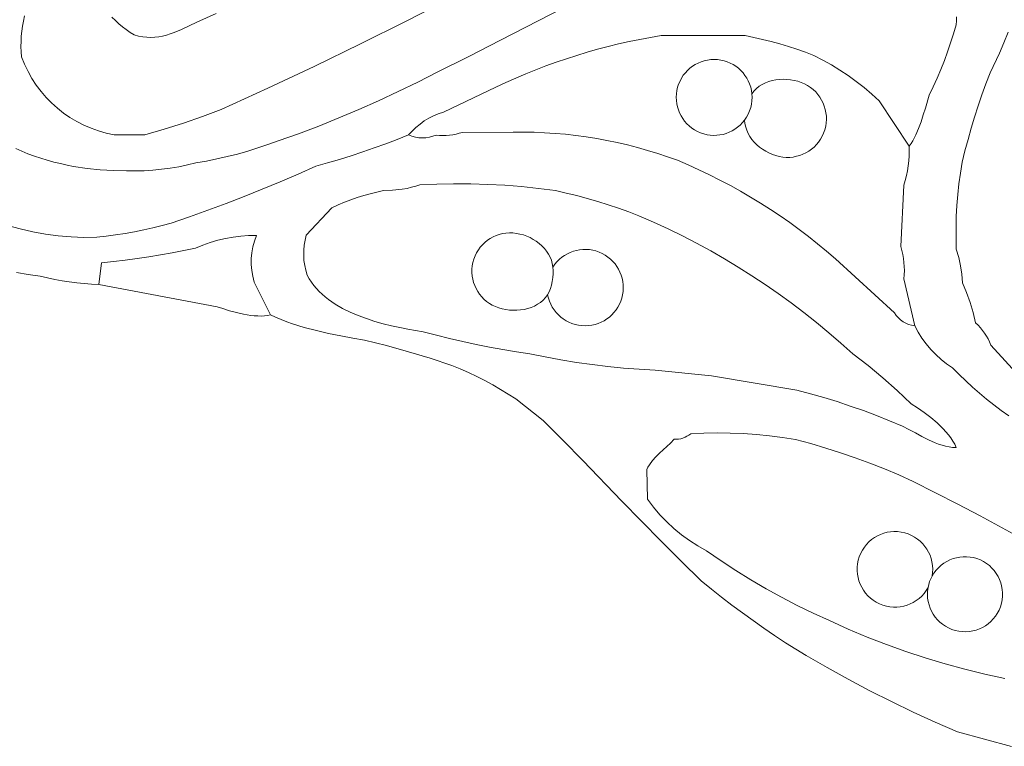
# Model space of a CAD drawing. Header units: inches. Extents: x 37.2 to 70.6, y 17.4 to 61.6.
# Tile 2 of 15: x 43 to 54.6, y 18.3 to 26.9. Entities that reach past the tile are written whole.
import ezdxf

# ---------------------------------------------------------------- set-up
doc = ezdxf.new("R2010")
doc.units = ezdxf.units.IN
doc.header["$MEASUREMENT"] = 0
doc.layers.add('10_CLOSED_AREAS', color=7, linetype='CONTINUOUS', lineweight=18)
doc.layers.add('20_EXACT_CIRCLES', color=7, linetype='CONTINUOUS', lineweight=18)

msp = doc.modelspace()

# ---------------------------------------------------------------- linework, layer by layer
at = {"layer": '10_CLOSED_AREAS'}
for points in [[(43.054, 26.906), (43.04, 26.847), (43.028, 26.788), (43.02, 26.728), (43.014, 26.668), (43.011, 26.608), (43.01, 26.547), (43.013, 26.487), (43.018, 26.427), (43.053, 26.339), (43.094, 26.254), (43.139, 26.173), (43.19, 26.095), (43.246, 26.021), (43.305, 25.951), (43.37, 25.885), (43.438, 25.824), (43.51, 25.767), (43.586, 25.714), (43.665, 25.667), (43.747, 25.625), (43.833, 25.588), (43.92, 25.557), (44.011, 25.531), (44.103, 25.511), (44.464, 25.512), (44.691, 25.577), (44.917, 25.648), (45.141, 25.725), (45.362, 25.808), (45.91, 26.058), (46.454, 26.315), (46.996, 26.578), (47.534, 26.847), (48.07, 27.122)], [(48.07, 27.122), (47.534, 26.847), (46.996, 26.578), (46.454, 26.315), (45.91, 26.058), (45.362, 25.808), (45.141, 25.725), (44.917, 25.648), (44.691, 25.577), (44.464, 25.512), (44.103, 25.511), (44.011, 25.531), (43.92, 25.557), (43.833, 25.588), (43.747, 25.625), (43.665, 25.667), (43.586, 25.714), (43.51, 25.767), (43.438, 25.824), (43.37, 25.885), (43.305, 25.951), (43.246, 26.021), (43.19, 26.095), (43.139, 26.173), (43.094, 26.254), (43.053, 26.339), (43.018, 26.427), (43.013, 26.487), (43.01, 26.547), (43.011, 26.608), (43.014, 26.668), (43.02, 26.728), (43.028, 26.788), (43.04, 26.847), (43.054, 26.906)], [(42.949, 25.351), (43.02, 25.319), (43.093, 25.289), (43.168, 25.262), (43.243, 25.236), (43.319, 25.213), (43.396, 25.192), (43.473, 25.173), (43.551, 25.156), (43.629, 25.141), (43.786, 25.117), (43.942, 25.101), (44.097, 25.091), (44.249, 25.088), (44.352, 25.087), (44.455, 25.09), (44.558, 25.097), (44.66, 25.107), (44.762, 25.12), (44.863, 25.137), (44.964, 25.158), (45.064, 25.182), (45.187, 25.203), (45.31, 25.228), (45.431, 25.256), (45.552, 25.286), (45.673, 25.32), (45.792, 25.357), (45.91, 25.396), (46.028, 25.439), (46.268, 25.524), (46.506, 25.614), (46.742, 25.709), (46.977, 25.808), (47.209, 25.911), (47.44, 26.019), (47.669, 26.13), (47.895, 26.247), (48.268, 26.432), (48.639, 26.621), (49.378, 27.002)], [(49.378, 27.002), (48.639, 26.621), (48.268, 26.432), (47.895, 26.247), (47.669, 26.13), (47.44, 26.019), (47.209, 25.911), (46.977, 25.808), (46.742, 25.709), (46.506, 25.614), (46.268, 25.524), (46.028, 25.439), (45.91, 25.396), (45.792, 25.357), (45.673, 25.32), (45.552, 25.286), (45.431, 25.256), (45.31, 25.228), (45.187, 25.203), (45.064, 25.182), (44.964, 25.158), (44.863, 25.137), (44.762, 25.12), (44.66, 25.107), (44.558, 25.097), (44.455, 25.09), (44.352, 25.087), (44.249, 25.088), (44.097, 25.091), (43.942, 25.101), (43.786, 25.117), (43.629, 25.141), (43.551, 25.156), (43.473, 25.173), (43.396, 25.192), (43.319, 25.213), (43.243, 25.236), (43.168, 25.262), (43.093, 25.289), (43.02, 25.319), (42.949, 25.351)], [(45.302, 26.935), (45.077, 26.832), (44.986, 26.789), (44.897, 26.748), (44.808, 26.712), (44.763, 26.696), (44.719, 26.682), (44.674, 26.671), (44.628, 26.663), (44.582, 26.657), (44.536, 26.655), (44.488, 26.656), (44.44, 26.661), (44.39, 26.671), (44.34, 26.684), (44.293, 26.714), (44.247, 26.746), (44.203, 26.779), (44.16, 26.815), (44.119, 26.852), (44.079, 26.891)], [(44.079, 26.891), (44.119, 26.852), (44.16, 26.815), (44.203, 26.779), (44.247, 26.746), (44.293, 26.714), (44.34, 26.684), (44.39, 26.671), (44.44, 26.661), (44.488, 26.656), (44.536, 26.655), (44.582, 26.657), (44.628, 26.663), (44.674, 26.671), (44.719, 26.682), (44.763, 26.696), (44.808, 26.712), (44.897, 26.748), (44.986, 26.789), (45.077, 26.832), (45.302, 26.935)], [(42.854, 24.447), (43, 24.406), (43.148, 24.373), (43.297, 24.346), (43.447, 24.326), (43.598, 24.314), (43.749, 24.308), (43.901, 24.309), (44.012, 24.321), (44.122, 24.336), (44.232, 24.353), (44.342, 24.372), (44.451, 24.395), (44.559, 24.419), (44.667, 24.446), (44.774, 24.476), (44.99, 24.55), (45.205, 24.627), (45.419, 24.706), (45.631, 24.788), (45.843, 24.873), (46.054, 24.961), (46.263, 25.051), (46.472, 25.144), (46.61, 25.182), (46.748, 25.223), (46.885, 25.266), (47.022, 25.311), (47.157, 25.358), (47.293, 25.406), (47.427, 25.457), (47.561, 25.51), (47.603, 25.556), (47.647, 25.599), (47.695, 25.638), (47.745, 25.674), (47.798, 25.706), (47.853, 25.734), (47.91, 25.758), (47.969, 25.778), (48.586, 26.07), (48.702, 26.124), (48.818, 26.176), (48.936, 26.227), (49.054, 26.274), (49.173, 26.32), (49.293, 26.364), (49.413, 26.405), (49.535, 26.444), (49.657, 26.481), (49.779, 26.516), (49.903, 26.548), (50.026, 26.578), (50.151, 26.606), (50.276, 26.632), (50.401, 26.655), (50.527, 26.676), (51.511, 26.676), (51.614, 26.655), (51.716, 26.632), (51.818, 26.606), (51.919, 26.578), (52.02, 26.547), (52.12, 26.515), (52.219, 26.48), (52.317, 26.443), (52.422, 26.389), (52.524, 26.332), (52.624, 26.271), (52.721, 26.206), (52.816, 26.137), (52.908, 26.065), (52.998, 25.99), (53.085, 25.911), (53.438, 25.38), (53.459, 25.409), (53.479, 25.441), (53.515, 25.51), (53.548, 25.585), (53.577, 25.665), (53.603, 25.746), (53.628, 25.826), (53.672, 25.977), (53.72, 26.076), (53.766, 26.177), (53.809, 26.279), (53.85, 26.382), (53.888, 26.486), (53.924, 26.591), (53.958, 26.696), (53.989, 26.803), (53.992, 26.85), (53.992, 26.898)], [(53.992, 26.898), (53.992, 26.85), (53.989, 26.803), (53.958, 26.696), (53.924, 26.591), (53.888, 26.486), (53.85, 26.382), (53.809, 26.279), (53.766, 26.177), (53.72, 26.076), (53.672, 25.977), (53.628, 25.826), (53.603, 25.746), (53.577, 25.665), (53.548, 25.585), (53.515, 25.51), (53.479, 25.441), (53.459, 25.409), (53.438, 25.38), (53.438, 25.322), (53.437, 25.263), (53.432, 25.206), (53.426, 25.148), (53.417, 25.09), (53.406, 25.033), (53.392, 24.977), (53.376, 24.921), (53.341, 24.202), (53.353, 24.155), (53.363, 24.108), (53.371, 24.061), (53.376, 24.013), (53.38, 23.965), (53.381, 23.917), (53.38, 23.869), (53.376, 23.82), (53.503, 23.269), (53.543, 23.195), (53.587, 23.124), (53.637, 23.057), (53.691, 22.992), (53.749, 22.932), (53.811, 22.876), (53.877, 22.824), (53.946, 22.776), (54.023, 22.699), (54.101, 22.624), (54.181, 22.55), (54.263, 22.479), (54.346, 22.409), (54.431, 22.342), (54.518, 22.276), (54.606, 22.213)], [(54.6, 26.715), (54.55, 26.592), (54.497, 26.471), (54.387, 26.239), (54.339, 26.11), (54.292, 25.981), (54.248, 25.851), (54.206, 25.72), (54.166, 25.588), (54.128, 25.456), (54.092, 25.323), (54.059, 25.19), (54.038, 25.063), (54.021, 24.936), (54.007, 24.809), (53.997, 24.681), (53.99, 24.553), (53.987, 24.425), (53.987, 24.297), (53.99, 24.169), (54.019, 24.072), (54.04, 23.973), (54.055, 23.874), (54.063, 23.773), (54.112, 23.66), (54.154, 23.543), (54.189, 23.424), (54.217, 23.304), (54.246, 23.276), (54.273, 23.247), (54.299, 23.216), (54.323, 23.184), (54.344, 23.15), (54.364, 23.115), (54.382, 23.08), (54.397, 23.042), (54.731, 22.675)], [(54.731, 22.675), (54.397, 23.042), (54.382, 23.08), (54.364, 23.115), (54.344, 23.15), (54.323, 23.184), (54.299, 23.216), (54.273, 23.247), (54.246, 23.276), (54.217, 23.304), (54.189, 23.424), (54.154, 23.543), (54.112, 23.66), (54.063, 23.773), (54.055, 23.874), (54.04, 23.973), (54.019, 24.072), (53.99, 24.169), (53.987, 24.297), (53.987, 24.425), (53.99, 24.553), (53.997, 24.681), (54.007, 24.809), (54.021, 24.936), (54.038, 25.063), (54.059, 25.19), (54.092, 25.323), (54.128, 25.456), (54.166, 25.588), (54.206, 25.72), (54.248, 25.851), (54.292, 25.981), (54.339, 26.11), (54.387, 26.239), (54.497, 26.471), (54.55, 26.592), (54.6, 26.715)], [(54.606, 22.213), (54.518, 22.276), (54.431, 22.342), (54.346, 22.409), (54.263, 22.479), (54.181, 22.55), (54.101, 22.624), (54.023, 22.699), (53.946, 22.776), (53.877, 22.824), (53.811, 22.876), (53.749, 22.932), (53.691, 22.992), (53.637, 23.057), (53.587, 23.124), (53.543, 23.195), (53.503, 23.269), (53.466, 23.276), (53.431, 23.286), (53.398, 23.3), (53.366, 23.318), (53.337, 23.339), (53.31, 23.363), (53.286, 23.391), (53.265, 23.422), (52.572, 24.054), (52.468, 24.144), (52.363, 24.232), (52.255, 24.317), (52.146, 24.4), (52.035, 24.481), (51.923, 24.56), (51.809, 24.636), (51.693, 24.71), (51.576, 24.781), (51.458, 24.85), (51.338, 24.917), (51.216, 24.981), (51.094, 25.043), (50.969, 25.102), (50.844, 25.158), (50.718, 25.212), (50.602, 25.254), (50.485, 25.293), (50.367, 25.329), (50.249, 25.363), (50.129, 25.393), (50.01, 25.421), (49.889, 25.446), (49.769, 25.468), (49.647, 25.488), (49.525, 25.504), (49.403, 25.518), (49.281, 25.528), (49.158, 25.536), (49.035, 25.541), (48.912, 25.543), (48.788, 25.542), (48.193, 25.54), (48.155, 25.529), (48.118, 25.519), (48.08, 25.512), (48.041, 25.507), (48.003, 25.504), (47.964, 25.504), (47.925, 25.505), (47.886, 25.509), (47.847, 25.494), (47.806, 25.484), (47.765, 25.477), (47.724, 25.475), (47.682, 25.477), (47.641, 25.484), (47.6, 25.495), (47.561, 25.51), (47.427, 25.457), (47.293, 25.406), (47.157, 25.358), (47.022, 25.311), (46.885, 25.266), (46.748, 25.223), (46.61, 25.182), (46.472, 25.144), (46.263, 25.051), (46.054, 24.961), (45.843, 24.873), (45.631, 24.788), (45.419, 24.706), (45.205, 24.627), (44.99, 24.55), (44.774, 24.476), (44.667, 24.446), (44.559, 24.419), (44.451, 24.395), (44.342, 24.372), (44.232, 24.353), (44.122, 24.336), (44.012, 24.321), (43.901, 24.309), (43.749, 24.308), (43.598, 24.314), (43.447, 24.326), (43.297, 24.346), (43.148, 24.373), (43, 24.406), (42.854, 24.447)], [(42.957, 23.896), (43.096, 23.871), (43.237, 23.851), (43.322, 23.831), (43.407, 23.814), (43.493, 23.798), (43.578, 23.786), (43.665, 23.775), (43.751, 23.766), (43.838, 23.76), (43.925, 23.756), (43.957, 24.01), (44.096, 24.024), (44.235, 24.04), (44.373, 24.058), (44.511, 24.078), (44.649, 24.101), (44.787, 24.126), (44.924, 24.153), (45.06, 24.182), (45.146, 24.217), (45.232, 24.248), (45.32, 24.274), (45.41, 24.295), (45.5, 24.311), (45.591, 24.322), (45.683, 24.329), (45.775, 24.33), (45.751, 24.264), (45.732, 24.197), (45.72, 24.128), (45.713, 24.059), (45.713, 23.989), (45.719, 23.92), (45.731, 23.851), (45.748, 23.783), (45.938, 23.399), (46, 23.371), (46.065, 23.344), (46.131, 23.318), (46.198, 23.294), (46.337, 23.251), (46.479, 23.213), (46.622, 23.18), (46.766, 23.151), (46.907, 23.126), (47.044, 23.103), (47.303, 23.037), (47.561, 22.965), (47.816, 22.888), (48.07, 22.805), (48.168, 22.764), (48.265, 22.721), (48.361, 22.675), (48.455, 22.627), (48.548, 22.577), (48.64, 22.524), (48.731, 22.469), (48.82, 22.411), (49.14, 22.16), (49.374, 21.924), (49.606, 21.687), (50.066, 21.213), (50.527, 20.741), (50.76, 20.507), (50.995, 20.275), (51.115, 20.179), (51.236, 20.085), (51.357, 19.991), (51.48, 19.9), (51.605, 19.81), (51.73, 19.722), (51.856, 19.635), (51.984, 19.55), (52.227, 19.402), (52.473, 19.259), (52.722, 19.121), (52.974, 18.987), (53.228, 18.859), (53.484, 18.736), (53.743, 18.618), (54.005, 18.506), (54.639, 18.334)], [(54.561, 19.131), (54.325, 19.181), (54.091, 19.239), (53.858, 19.302), (53.626, 19.371), (53.397, 19.447), (53.17, 19.528), (52.944, 19.616), (52.721, 19.71), (52.5, 19.81), (52.311, 19.896), (52.124, 19.987), (51.94, 20.083), (51.758, 20.183), (51.579, 20.288), (51.403, 20.397), (51.229, 20.511), (51.058, 20.629), (50.956, 20.686), (50.859, 20.749), (50.765, 20.817), (50.676, 20.891), (50.591, 20.97), (50.51, 21.053), (50.434, 21.141), (50.364, 21.234), (50.357, 21.583), (50.371, 21.612), (50.387, 21.639), (50.423, 21.688), (50.463, 21.732), (50.506, 21.774), (50.594, 21.853), (50.637, 21.894), (50.678, 21.938), (50.704, 21.938), (50.731, 21.94), (50.756, 21.945), (50.781, 21.952), (50.806, 21.962), (50.829, 21.973), (50.852, 21.987), (50.873, 22.003), (51.027, 22.01), (51.182, 22.013), (51.336, 22.011), (51.49, 22.005), (51.644, 21.994), (51.798, 21.979), (51.951, 21.959), (52.104, 21.935), (52.281, 21.887), (52.457, 21.835), (52.631, 21.78), (52.805, 21.72), (52.977, 21.657), (53.147, 21.59), (53.316, 21.519), (53.484, 21.444), (53.747, 21.31), (54.009, 21.175), (54.27, 21.038), (54.53, 20.899), (54.789, 20.758)]]:
    msp.add_lwpolyline(points, dxfattribs=at)
for points in [[(53.503, 23.269), (53.376, 23.82), (53.38, 23.869), (53.381, 23.917), (53.38, 23.965), (53.376, 24.013), (53.371, 24.061), (53.363, 24.108), (53.353, 24.155), (53.341, 24.202), (53.376, 24.921), (53.392, 24.977), (53.406, 25.033), (53.417, 25.09), (53.426, 25.148), (53.432, 25.206), (53.437, 25.263), (53.438, 25.322), (53.438, 25.38), (53.085, 25.911), (52.998, 25.99), (52.908, 26.065), (52.816, 26.137), (52.721, 26.206), (52.624, 26.271), (52.524, 26.332), (52.422, 26.389), (52.317, 26.443), (52.219, 26.48), (52.12, 26.515), (52.02, 26.547), (51.919, 26.578), (51.818, 26.606), (51.716, 26.632), (51.614, 26.655), (51.511, 26.676), (50.527, 26.676), (50.401, 26.655), (50.276, 26.632), (50.151, 26.606), (50.026, 26.578), (49.903, 26.548), (49.779, 26.516), (49.657, 26.481), (49.535, 26.444), (49.413, 26.405), (49.293, 26.364), (49.173, 26.32), (49.054, 26.274), (48.936, 26.227), (48.818, 26.176), (48.702, 26.124), (48.586, 26.07), (47.969, 25.778), (47.91, 25.758), (47.853, 25.734), (47.798, 25.706), (47.745, 25.674), (47.695, 25.638), (47.647, 25.599), (47.603, 25.556), (47.561, 25.51), (47.6, 25.495), (47.641, 25.484), (47.682, 25.477), (47.724, 25.475), (47.765, 25.477), (47.806, 25.484), (47.847, 25.494), (47.886, 25.509), (47.925, 25.505), (47.964, 25.504), (48.003, 25.504), (48.041, 25.507), (48.08, 25.512), (48.118, 25.519), (48.155, 25.529), (48.193, 25.54), (48.788, 25.542), (48.912, 25.543), (49.035, 25.541), (49.158, 25.536), (49.281, 25.528), (49.403, 25.518), (49.525, 25.504), (49.647, 25.488), (49.769, 25.468), (49.889, 25.446), (50.01, 25.421), (50.129, 25.393), (50.249, 25.363), (50.367, 25.329), (50.485, 25.293), (50.602, 25.254), (50.718, 25.212), (50.844, 25.158), (50.969, 25.102), (51.094, 25.043), (51.216, 24.981), (51.338, 24.917), (51.458, 24.85), (51.576, 24.781), (51.693, 24.71), (51.809, 24.636), (51.923, 24.56), (52.035, 24.481), (52.146, 24.4), (52.255, 24.317), (52.363, 24.232), (52.468, 24.144), (52.572, 24.054), (53.265, 23.422), (53.286, 23.391), (53.31, 23.363), (53.337, 23.339), (53.366, 23.318), (53.398, 23.3), (53.431, 23.286), (53.466, 23.276)], [(51.186, 26.394), (51.226, 26.389), (51.264, 26.38), (51.301, 26.368), (51.337, 26.354), (51.371, 26.336), (51.403, 26.316), (51.433, 26.292), (51.461, 26.267), (51.487, 26.239), (51.51, 26.209), (51.531, 26.178), (51.549, 26.144), (51.564, 26.109), (51.577, 26.072), (51.586, 26.033), (51.591, 25.994), (51.617, 26.026), (51.646, 26.055), (51.678, 26.081), (51.713, 26.103), (51.75, 26.121), (51.79, 26.136), (51.83, 26.148), (51.873, 26.156), (51.915, 26.162), (51.959, 26.164), (52.002, 26.162), (52.046, 26.158), (52.088, 26.15), (52.13, 26.14), (52.17, 26.126), (52.209, 26.109), (52.245, 26.09), (52.279, 26.067), (52.311, 26.042), (52.34, 26.015), (52.366, 25.985), (52.389, 25.953), (52.409, 25.919), (52.427, 25.884), (52.441, 25.848), (52.452, 25.81), (52.46, 25.771), (52.465, 25.732), (52.466, 25.692), (52.463, 25.652), (52.457, 25.612), (52.447, 25.571), (52.433, 25.532), (52.417, 25.495), (52.397, 25.46), (52.374, 25.427), (52.349, 25.397), (52.321, 25.368), (52.291, 25.343), (52.259, 25.32), (52.226, 25.3), (52.19, 25.283), (52.153, 25.269), (52.115, 25.259), (52.076, 25.251), (52.036, 25.247), (51.995, 25.247), (51.954, 25.25), (51.912, 25.258), (51.871, 25.268), (51.831, 25.282), (51.791, 25.299), (51.753, 25.319), (51.717, 25.342), (51.682, 25.367), (51.649, 25.395), (51.619, 25.425), (51.592, 25.457), (51.568, 25.491), (51.547, 25.527), (51.53, 25.564), (51.518, 25.603), (51.509, 25.643), (51.505, 25.684), (51.48, 25.654), (51.453, 25.625), (51.423, 25.6), (51.392, 25.578), (51.359, 25.558), (51.325, 25.541), (51.289, 25.528), (51.253, 25.517), (51.216, 25.51), (51.178, 25.506), (51.14, 25.505), (51.102, 25.507), (51.064, 25.513), (51.026, 25.522), (50.989, 25.534), (50.952, 25.55), (50.917, 25.569), (50.885, 25.591), (50.854, 25.615), (50.827, 25.642), (50.801, 25.671), (50.779, 25.701), (50.759, 25.734), (50.742, 25.768), (50.728, 25.803), (50.717, 25.839), (50.709, 25.876), (50.704, 25.914), (50.703, 25.953), (50.705, 25.991), (50.71, 26.03), (50.719, 26.069), (50.731, 26.107), (50.747, 26.143), (50.765, 26.177), (50.786, 26.21), (50.81, 26.24), (50.836, 26.268), (50.864, 26.293), (50.894, 26.316), (50.926, 26.336), (50.96, 26.354), (50.995, 26.368), (51.031, 26.38), (51.069, 26.388), (51.107, 26.394), (51.146, 26.396)], [(51.591, 25.994), (51.593, 25.953), (51.592, 25.912), (51.586, 25.871), (51.577, 25.831), (51.564, 25.792), (51.548, 25.755), (51.528, 25.719), (51.505, 25.684), (51.509, 25.643), (51.518, 25.603), (51.53, 25.564), (51.547, 25.527), (51.568, 25.491), (51.592, 25.457), (51.619, 25.425), (51.649, 25.395), (51.682, 25.367), (51.717, 25.342), (51.753, 25.319), (51.791, 25.299), (51.831, 25.282), (51.871, 25.268), (51.912, 25.258), (51.954, 25.25), (51.995, 25.247), (52.036, 25.247), (52.076, 25.251), (52.115, 25.259), (52.153, 25.269), (52.19, 25.283), (52.226, 25.3), (52.259, 25.32), (52.291, 25.343), (52.321, 25.368), (52.349, 25.397), (52.374, 25.427), (52.397, 25.46), (52.417, 25.495), (52.433, 25.532), (52.447, 25.571), (52.457, 25.612), (52.463, 25.652), (52.466, 25.692), (52.465, 25.732), (52.46, 25.771), (52.452, 25.81), (52.441, 25.848), (52.427, 25.884), (52.409, 25.919), (52.389, 25.953), (52.366, 25.985), (52.34, 26.015), (52.311, 26.042), (52.279, 26.067), (52.245, 26.09), (52.209, 26.109), (52.17, 26.126), (52.13, 26.14), (52.088, 26.15), (52.046, 26.158), (52.002, 26.162), (51.959, 26.164), (51.915, 26.162), (51.873, 26.156), (51.83, 26.148), (51.79, 26.136), (51.75, 26.121), (51.713, 26.103), (51.678, 26.081), (51.646, 26.055), (51.617, 26.026)], [(47.266, 24.857), (47.372, 24.863), (47.487, 24.875), (47.543, 24.883), (47.596, 24.895), (47.646, 24.908), (47.691, 24.925), (47.891, 24.934), (48.09, 24.938), (48.29, 24.936), (48.49, 24.93), (48.689, 24.919), (48.888, 24.903), (49.087, 24.882), (49.285, 24.856), (49.41, 24.828), (49.534, 24.798), (49.658, 24.765), (49.781, 24.729), (49.903, 24.691), (50.024, 24.65), (50.145, 24.607), (50.264, 24.562), (50.437, 24.486), (50.607, 24.407), (50.776, 24.324), (50.942, 24.238), (51.107, 24.148), (51.27, 24.055), (51.43, 23.958), (51.589, 23.858), (51.745, 23.755), (51.9, 23.648), (52.052, 23.538), (52.201, 23.425), (52.349, 23.309), (52.494, 23.189), (52.636, 23.067), (52.776, 22.941), (52.955, 22.803), (53.129, 22.659), (53.298, 22.509), (53.462, 22.354), (53.536, 22.307), (53.613, 22.254), (53.691, 22.194), (53.766, 22.129), (53.836, 22.061), (53.868, 22.025), (53.899, 21.989), (53.926, 21.953), (53.951, 21.916), (53.972, 21.879), (53.99, 21.842), (53.947, 21.843), (53.906, 21.848), (53.864, 21.856), (53.823, 21.867), (53.783, 21.88), (53.743, 21.895), (53.664, 21.931), (53.586, 21.97), (53.51, 22.012), (53.433, 22.054), (53.358, 22.092), (53.207, 22.156), (53.054, 22.216), (52.901, 22.274), (52.746, 22.328), (52.591, 22.38), (52.434, 22.428), (52.277, 22.473), (52.118, 22.516), (51.116, 22.683), (50.455, 22.749), (50.269, 22.76), (50.084, 22.774), (49.899, 22.792), (49.715, 22.815), (49.531, 22.841), (49.348, 22.871), (49.166, 22.904), (48.984, 22.942), (48.826, 22.966), (48.668, 22.992), (48.511, 23.02), (48.354, 23.051), (48.198, 23.084), (48.042, 23.12), (47.887, 23.158), (47.733, 23.198), (47.553, 23.23), (47.458, 23.248), (47.361, 23.27), (47.263, 23.294), (47.164, 23.322), (47.066, 23.354), (46.97, 23.389), (46.876, 23.429), (46.786, 23.474), (46.7, 23.524), (46.659, 23.551), (46.62, 23.579), (46.582, 23.609), (46.546, 23.64), (46.511, 23.673), (46.479, 23.708), (46.448, 23.744), (46.42, 23.782), (46.394, 23.822), (46.371, 23.863), (46.354, 23.921), (46.341, 23.979), (46.333, 24.038), (46.33, 24.097), (46.33, 24.157), (46.336, 24.216), (46.345, 24.275), (46.36, 24.333), (46.661, 24.655), (46.734, 24.689), (46.808, 24.719), (46.882, 24.748), (46.957, 24.774), (47.034, 24.798), (47.11, 24.82), (47.188, 24.839)], [(45.938, 23.399), (45.748, 23.783), (45.731, 23.851), (45.719, 23.92), (45.713, 23.989), (45.713, 24.059), (45.72, 24.128), (45.732, 24.197), (45.751, 24.264), (45.775, 24.33), (45.683, 24.329), (45.591, 24.322), (45.5, 24.311), (45.41, 24.295), (45.32, 24.274), (45.232, 24.248), (45.146, 24.217), (45.06, 24.182), (44.924, 24.153), (44.787, 24.126), (44.649, 24.101), (44.511, 24.078), (44.373, 24.058), (44.235, 24.04), (44.096, 24.024), (43.957, 24.01), (43.925, 23.756), (45.312, 23.494), (45.381, 23.471), (45.458, 23.447), (45.54, 23.425), (45.624, 23.406), (45.709, 23.392), (45.75, 23.387), (45.791, 23.385), (45.83, 23.384), (45.868, 23.387), (45.904, 23.391)], [(49.193, 23.634), (49.169, 23.601), (49.141, 23.571), (49.11, 23.545), (49.076, 23.522), (49.039, 23.502), (49.001, 23.486), (48.96, 23.473), (48.919, 23.463), (48.876, 23.456), (48.832, 23.452), (48.789, 23.452), (48.745, 23.455), (48.702, 23.46), (48.66, 23.469), (48.62, 23.48), (48.58, 23.495), (48.543, 23.512), (48.509, 23.533), (48.476, 23.556), (48.446, 23.582), (48.419, 23.61), (48.394, 23.64), (48.372, 23.672), (48.353, 23.706), (48.337, 23.741), (48.324, 23.778), (48.314, 23.816), (48.308, 23.854), (48.305, 23.894), (48.305, 23.934), (48.309, 23.974), (48.316, 24.014), (48.328, 24.053), (48.342, 24.091), (48.36, 24.127), (48.38, 24.161), (48.403, 24.192), (48.429, 24.221), (48.457, 24.248), (48.487, 24.273), (48.52, 24.295), (48.554, 24.313), (48.589, 24.329), (48.626, 24.342), (48.665, 24.352), (48.704, 24.358), (48.744, 24.361), (48.785, 24.36), (48.826, 24.355), (48.867, 24.347), (48.908, 24.336), (48.948, 24.322), (48.987, 24.305), (49.025, 24.284), (49.06, 24.262), (49.094, 24.236), (49.126, 24.209), (49.155, 24.179), (49.181, 24.146), (49.203, 24.112), (49.222, 24.077), (49.237, 24.039), (49.248, 24), (49.255, 23.959), (49.278, 23.992), (49.303, 24.022), (49.331, 24.05), (49.36, 24.075), (49.392, 24.096), (49.425, 24.116), (49.459, 24.132), (49.495, 24.145), (49.532, 24.155), (49.569, 24.162), (49.607, 24.166), (49.645, 24.167), (49.684, 24.164), (49.722, 24.158), (49.76, 24.148), (49.798, 24.135), (49.835, 24.119), (49.869, 24.099), (49.901, 24.077), (49.931, 24.053), (49.959, 24.026), (49.984, 23.997), (50.006, 23.966), (50.026, 23.934), (50.042, 23.9), (50.056, 23.864), (50.067, 23.828), (50.075, 23.79), (50.08, 23.752), (50.081, 23.713), (50.078, 23.674), (50.073, 23.634), (50.063, 23.595), (50.051, 23.558), (50.035, 23.522), (50.017, 23.488), (49.996, 23.456), (49.972, 23.426), (49.946, 23.399), (49.918, 23.373), (49.888, 23.35), (49.856, 23.33), (49.822, 23.312), (49.786, 23.298), (49.75, 23.286), (49.712, 23.277), (49.672, 23.272), (49.633, 23.27), (49.593, 23.272), (49.554, 23.277), (49.516, 23.286), (49.479, 23.298), (49.443, 23.312), (49.41, 23.33), (49.377, 23.35), (49.347, 23.373), (49.319, 23.399), (49.293, 23.426), (49.269, 23.456), (49.248, 23.488), (49.23, 23.522), (49.214, 23.558), (49.202, 23.596)], [(49.255, 23.959), (49.257, 23.92), (49.257, 23.879), (49.254, 23.835), (49.247, 23.791), (49.238, 23.748), (49.226, 23.707), (49.211, 23.669), (49.193, 23.634), (49.202, 23.596), (49.214, 23.558), (49.23, 23.522), (49.248, 23.488), (49.269, 23.456), (49.293, 23.426), (49.319, 23.399), (49.347, 23.373), (49.377, 23.35), (49.41, 23.33), (49.443, 23.312), (49.479, 23.298), (49.516, 23.286), (49.554, 23.277), (49.593, 23.272), (49.633, 23.27), (49.672, 23.272), (49.712, 23.277), (49.75, 23.286), (49.786, 23.298), (49.822, 23.312), (49.856, 23.33), (49.888, 23.35), (49.918, 23.373), (49.946, 23.399), (49.972, 23.426), (49.996, 23.456), (50.017, 23.488), (50.035, 23.522), (50.051, 23.558), (50.063, 23.595), (50.073, 23.634), (50.078, 23.674), (50.081, 23.713), (50.08, 23.752), (50.075, 23.79), (50.067, 23.828), (50.056, 23.864), (50.042, 23.9), (50.026, 23.934), (50.006, 23.966), (49.984, 23.997), (49.959, 24.026), (49.931, 24.053), (49.901, 24.077), (49.869, 24.099), (49.835, 24.119), (49.798, 24.135), (49.76, 24.148), (49.722, 24.158), (49.684, 24.164), (49.645, 24.167), (49.607, 24.166), (49.569, 24.162), (49.532, 24.155), (49.495, 24.145), (49.459, 24.132), (49.425, 24.116), (49.392, 24.096), (49.36, 24.075), (49.331, 24.05), (49.303, 24.022), (49.278, 23.992)], [(53.706, 20.331), (53.712, 20.373), (53.714, 20.415), (53.711, 20.457), (53.705, 20.498), (53.695, 20.538), (53.682, 20.576), (53.665, 20.613), (53.645, 20.648), (53.622, 20.681), (53.596, 20.712), (53.567, 20.741), (53.535, 20.767), (53.501, 20.79), (53.465, 20.81), (53.426, 20.827), (53.385, 20.84), (53.343, 20.849), (53.301, 20.854), (53.259, 20.855), (53.218, 20.852), (53.178, 20.846), (53.139, 20.835), (53.1, 20.822), (53.064, 20.804), (53.029, 20.784), (52.996, 20.76), (52.965, 20.734), (52.936, 20.704), (52.911, 20.672), (52.888, 20.637), (52.868, 20.6), (52.852, 20.56), (52.839, 20.519), (52.831, 20.478), (52.827, 20.436), (52.827, 20.395), (52.83, 20.354), (52.837, 20.314), (52.848, 20.275), (52.862, 20.237), (52.88, 20.201), (52.901, 20.166), (52.925, 20.133), (52.952, 20.102), (52.982, 20.074), (53.015, 20.049), (53.051, 20.026), (53.089, 20.007), (53.129, 19.991), (53.17, 19.98), (53.211, 19.972), (53.252, 19.968), (53.293, 19.969), (53.333, 19.973), (53.373, 19.98), (53.412, 19.991), (53.45, 20.006), (53.486, 20.024), (53.521, 20.046), (53.553, 20.07), (53.584, 20.098), (53.612, 20.129), (53.637, 20.163), (53.659, 20.199), (53.667, 20.234), (53.677, 20.267), (53.69, 20.299)], [(53.385, 20.84), (53.426, 20.827), (53.465, 20.81), (53.501, 20.79), (53.535, 20.767), (53.567, 20.741), (53.596, 20.712), (53.622, 20.681), (53.645, 20.648), (53.665, 20.613), (53.682, 20.576), (53.695, 20.538), (53.705, 20.498), (53.711, 20.457), (53.714, 20.415), (53.712, 20.373), (53.706, 20.331), (53.728, 20.367), (53.753, 20.401), (53.781, 20.431), (53.812, 20.459), (53.844, 20.483), (53.878, 20.504), (53.914, 20.522), (53.952, 20.537), (53.991, 20.548), (54.03, 20.556), (54.07, 20.56), (54.111, 20.56), (54.152, 20.556), (54.193, 20.549), (54.233, 20.537), (54.273, 20.522), (54.311, 20.502), (54.346, 20.48), (54.379, 20.455), (54.409, 20.427), (54.436, 20.396), (54.46, 20.364), (54.48, 20.329), (54.498, 20.293), (54.512, 20.255), (54.523, 20.216), (54.53, 20.176), (54.533, 20.136), (54.533, 20.095), (54.529, 20.054), (54.52, 20.013), (54.508, 19.972), (54.492, 19.932), (54.472, 19.895), (54.45, 19.861), (54.424, 19.829), (54.396, 19.799), (54.365, 19.773), (54.332, 19.75), (54.298, 19.729), (54.261, 19.712), (54.223, 19.698), (54.184, 19.688), (54.144, 19.682), (54.103, 19.679), (54.062, 19.68), (54.02, 19.685), (53.979, 19.694), (53.938, 19.707), (53.899, 19.723), (53.863, 19.743), (53.829, 19.766), (53.798, 19.792), (53.769, 19.82), (53.743, 19.851), (53.72, 19.884), (53.7, 19.919), (53.683, 19.956), (53.67, 19.994), (53.66, 20.033), (53.654, 20.074), (53.652, 20.115), (53.654, 20.157), (53.659, 20.199), (53.637, 20.163), (53.612, 20.129), (53.584, 20.098), (53.553, 20.07), (53.521, 20.046), (53.486, 20.024), (53.45, 20.006), (53.412, 19.991), (53.373, 19.98), (53.333, 19.973), (53.293, 19.969), (53.252, 19.968), (53.211, 19.972), (53.17, 19.98), (53.129, 19.991), (53.089, 20.007), (53.051, 20.026), (53.015, 20.049), (52.982, 20.074), (52.952, 20.102), (52.925, 20.133), (52.901, 20.166), (52.88, 20.201), (52.862, 20.237), (52.848, 20.275), (52.837, 20.314), (52.83, 20.354), (52.827, 20.395), (52.827, 20.436), (52.831, 20.478), (52.839, 20.519), (52.852, 20.56), (52.868, 20.6), (52.888, 20.637), (52.911, 20.672), (52.936, 20.704), (52.965, 20.734), (52.996, 20.76), (53.029, 20.784), (53.064, 20.804), (53.1, 20.822), (53.139, 20.835), (53.178, 20.846), (53.218, 20.852), (53.259, 20.855), (53.301, 20.854), (53.343, 20.849)]]:
    msp.add_lwpolyline(points, close=True, dxfattribs=at)
at = {"layer": '20_EXACT_CIRCLES'}
for points in [[(51.505, 25.684), (51.528, 25.719), (51.548, 25.755), (51.564, 25.792), (51.577, 25.831), (51.586, 25.871), (51.592, 25.912), (51.593, 25.953), (51.591, 25.994), (51.586, 26.033), (51.577, 26.072), (51.564, 26.109), (51.549, 26.144), (51.531, 26.178), (51.51, 26.209), (51.487, 26.239), (51.461, 26.267), (51.433, 26.292), (51.403, 26.316), (51.371, 26.336), (51.337, 26.354), (51.301, 26.368), (51.264, 26.38), (51.226, 26.389), (51.186, 26.394), (51.146, 26.396), (51.107, 26.394), (51.069, 26.388), (51.031, 26.38), (50.995, 26.368), (50.96, 26.354), (50.926, 26.336), (50.894, 26.316), (50.864, 26.293), (50.836, 26.268), (50.81, 26.24), (50.786, 26.21), (50.765, 26.177), (50.747, 26.143), (50.731, 26.107), (50.719, 26.069), (50.71, 26.03), (50.705, 25.991), (50.703, 25.953), (50.704, 25.914), (50.709, 25.876), (50.717, 25.839), (50.728, 25.803), (50.742, 25.768), (50.759, 25.734), (50.779, 25.701), (50.801, 25.671), (50.827, 25.642), (50.854, 25.615), (50.885, 25.591), (50.917, 25.569), (50.952, 25.55), (50.989, 25.534), (51.026, 25.522), (51.064, 25.513), (51.102, 25.507), (51.14, 25.505), (51.178, 25.506), (51.216, 25.51), (51.253, 25.517), (51.289, 25.528), (51.325, 25.541), (51.359, 25.558), (51.392, 25.578), (51.423, 25.6), (51.453, 25.625), (51.48, 25.654)], [(49.193, 23.634), (49.211, 23.669), (49.226, 23.707), (49.238, 23.748), (49.247, 23.791), (49.254, 23.835), (49.257, 23.879), (49.257, 23.92), (49.255, 23.959), (49.248, 24), (49.237, 24.039), (49.222, 24.077), (49.203, 24.112), (49.181, 24.146), (49.155, 24.179), (49.126, 24.209), (49.094, 24.236), (49.06, 24.262), (49.025, 24.284), (48.987, 24.305), (48.948, 24.322), (48.908, 24.336), (48.867, 24.347), (48.826, 24.355), (48.785, 24.36), (48.744, 24.361), (48.704, 24.358), (48.665, 24.352), (48.626, 24.342), (48.589, 24.329), (48.554, 24.313), (48.52, 24.295), (48.487, 24.273), (48.457, 24.248), (48.429, 24.221), (48.403, 24.192), (48.38, 24.161), (48.36, 24.127), (48.342, 24.091), (48.328, 24.053), (48.316, 24.014), (48.309, 23.974), (48.305, 23.934), (48.305, 23.894), (48.308, 23.854), (48.314, 23.816), (48.324, 23.778), (48.337, 23.741), (48.353, 23.706), (48.372, 23.672), (48.394, 23.64), (48.419, 23.61), (48.446, 23.582), (48.476, 23.556), (48.509, 23.533), (48.543, 23.512), (48.58, 23.495), (48.62, 23.48), (48.66, 23.469), (48.702, 23.46), (48.745, 23.455), (48.789, 23.452), (48.832, 23.452), (48.876, 23.456), (48.919, 23.463), (48.96, 23.473), (49.001, 23.486), (49.039, 23.502), (49.076, 23.522), (49.11, 23.545), (49.141, 23.571), (49.169, 23.601)], [(53.706, 20.331), (53.69, 20.299), (53.677, 20.267), (53.667, 20.234), (53.659, 20.199), (53.654, 20.157), (53.652, 20.115), (53.654, 20.074), (53.66, 20.033), (53.67, 19.994), (53.683, 19.956), (53.7, 19.919), (53.72, 19.884), (53.743, 19.851), (53.769, 19.82), (53.798, 19.792), (53.829, 19.766), (53.863, 19.743), (53.899, 19.723), (53.938, 19.707), (53.979, 19.694), (54.02, 19.685), (54.062, 19.68), (54.103, 19.679), (54.144, 19.682), (54.184, 19.688), (54.223, 19.698), (54.261, 19.712), (54.298, 19.729), (54.332, 19.75), (54.365, 19.773), (54.396, 19.799), (54.424, 19.829), (54.45, 19.861), (54.472, 19.895), (54.492, 19.932), (54.508, 19.972), (54.52, 20.013), (54.529, 20.054), (54.533, 20.095), (54.533, 20.136), (54.53, 20.176), (54.523, 20.216), (54.512, 20.255), (54.498, 20.293), (54.48, 20.329), (54.46, 20.364), (54.436, 20.396), (54.409, 20.427), (54.379, 20.455), (54.346, 20.48), (54.311, 20.502), (54.273, 20.522), (54.233, 20.537), (54.193, 20.549), (54.152, 20.556), (54.111, 20.56), (54.07, 20.56), (54.03, 20.556), (53.991, 20.548), (53.952, 20.537), (53.914, 20.522), (53.878, 20.504), (53.844, 20.483), (53.812, 20.459), (53.781, 20.431), (53.753, 20.401), (53.728, 20.367)]]:
    msp.add_lwpolyline(points, close=True, dxfattribs=at)

doc.saveas('drawing.dxf')
